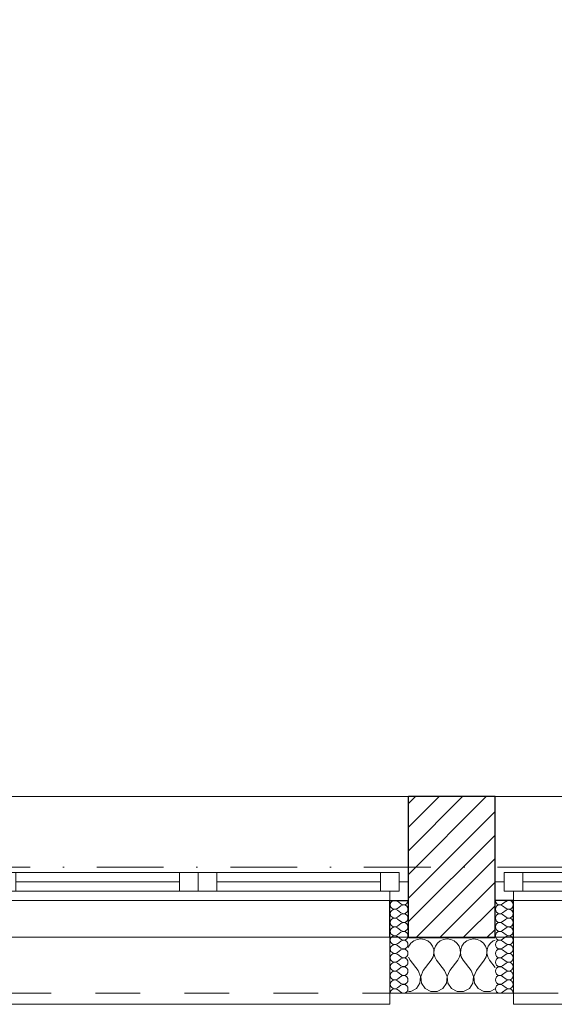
# Model space of a CAD drawing. Header units: millimetres. Extents: x 172139 to 266886, y 95607 to 138225.
# Tile 60 of 71: x 221633 to 223075, y 106825 to 109479. Entities that reach past the tile are written whole.
import ezdxf

# ---------------------------------------------------------------- set-up
doc = ezdxf.new("R2010")
doc.units = ezdxf.units.MM
doc.header["$MEASUREMENT"] = 0
doc.linetypes.add('Kropki i Kreski', pattern=[360, 180, -90, 0, -90])
doc.linetypes.add('Przerywana', pattern=[240, 120, -120])
for name, color, linetype in [('Konstrukcja - Siatki mod', 7, 'Continuous'), ('KR_INW', 7, 'Continuous'), ('NAPIS_SODON', 7, 'Continuous'), ('Okna ArchiCADa', 7, 'Continuous')]:
    doc.layers.add(name, color=color, linetype=linetype)
doc.layers.add('Konstrukcja - Siatki mod_Nr_pióra__48', color=7, linetype='Continuous', lineweight=15, true_color=0xa80f02)
doc.layers.add('KR_INW_Nr_pióra__102', color=7, linetype='Continuous', lineweight=5, true_color=0xcccccc)
for name, color, linetype, lineweight in [('KR_INW_Nr_pióra__101', 252, 'Continuous', 5), ('KR_INW_Nr_pióra__27', 7, 'Continuous', 25), ('KR_INW_Nr_pióra__47', 7, 'Continuous', 15), ('NAPIS_SODON_Nr_pióra__1', 7, 'Continuous', 13), ('Okna ArchiCADa_Nr_pióra__1', 7, 'Continuous', 13), ('Okna ArchiCADa_Nr_pióra__27', 7, 'Continuous', 25)]:
    doc.layers.add(name, color=color, linetype=linetype, lineweight=lineweight)

# ---------------------------------------------------------------- blocks, each defined once
blk = doc.blocks.new('Strop_1', base_point=(179225, 121523.3))
at = {"layer": 'NAPIS_SODON_Nr_pióra__1', "linetype": 'Continuous', "flags": 128}
blk.add_lwpolyline([(179225, 121523.3), (179225.9, 107003.8), (250898.3, 107008.3), (250897.4, 121527.8)], close=True, dxfattribs=at)
blk = doc.blocks.new('*X165')
at = {"layer": 'KR_INW_Nr_pióra__102', "linetype": 'Continuous'}
for p, q in [((222695.5, 106996.2), (222687.9, 106989.9)), ((222704.5, 107000.2), (222695.5, 106996.2)), ((222714.3, 107001.6), (222704.5, 107000.2)), ((222724, 107000.2), (222714.3, 107001.6)), ((222733.1, 106996.2), (222724, 107000.2)), ((222740.6, 106989.9), (222733.1, 106996.2)), ((222766.9, 106996.2), (222759.4, 106989.9)), ((222776, 107000.2), (222766.9, 106996.2)), ((222785.7, 107001.6), (222776, 107000.2)), ((222795.5, 107000.2), (222785.7, 107001.6)), ((222804.5, 106996.2), (222795.5, 107000.2)), ((222812.1, 106989.9), (222804.5, 106996.2)), ((222838.4, 106996.2), (222830.8, 106989.9)), ((222847.4, 107000.2), (222838.4, 106996.2)), ((222857.1, 107001.6), (222847.4, 107000.2)), ((222866.9, 107000.2), (222857.1, 107001.6)), ((222875.9, 106996.2), (222866.9, 107000.2)), ((222883.5, 106989.9), (222875.9, 106996.2)), ((222909.8, 106996.2), (222902.2, 106989.9)), ((222914.7, 106998.4), (222909.8, 106996.2)), ((222682.3, 106981.8), (222681.2, 106978.4)), ((222687.9, 106989.9), (222682.3, 106981.8)), ((222746.2, 106981.8), (222740.6, 106989.9)), ((222749.4, 106972.5), (222746.2, 106981.8)), ((222749.9, 106962.6), (222749.4, 106972.5)), ((222750.6, 106972.5), (222750.1, 106962.6)), ((222753.8, 106981.8), (222750.6, 106972.5)), ((222759.4, 106989.9), (222753.8, 106981.8)), ((222817.7, 106981.8), (222812.1, 106989.9)), ((222820.8, 106972.5), (222817.7, 106981.8)), ((222821.3, 106962.6), (222820.8, 106972.5)), ((222822.1, 106972.5), (222821.6, 106962.6)), ((222825.2, 106981.8), (222822.1, 106972.5)), ((222830.8, 106989.9), (222825.2, 106981.8)), ((222889.1, 106981.8), (222883.5, 106989.9)), ((222892.2, 106972.5), (222889.1, 106981.8)), ((222892.7, 106962.6), (222892.2, 106972.5)), ((222893.5, 106972.5), (222893, 106962.6)), ((222896.6, 106981.8), (222893.5, 106972.5)), ((222902.2, 106989.9), (222896.6, 106981.8)), ((222681.2, 106952.6), (222685.7, 106944.4)), ((222707.1, 106915.9), (222685.7, 106944.4)), ((222721.4, 106915.9), (222742.9, 106944.4)), ((222742.9, 106944.4), (222747.6, 106953.1)), ((222747.6, 106953.1), (222749.9, 106962.6)), ((222750.1, 106962.6), (222752.4, 106953.1)), ((222752.4, 106953.1), (222757.1, 106944.4)), ((222778.6, 106915.9), (222757.1, 106944.4)), ((222792.9, 106915.9), (222814.3, 106944.4)), ((222814.3, 106944.4), (222819.1, 106953.1)), ((222819.1, 106953.1), (222821.3, 106962.6)), ((222821.6, 106962.6), (222823.8, 106953.1)), ((222823.8, 106953.1), (222828.6, 106944.4)), ((222850, 106915.9), (222828.6, 106944.4)), ((222864.3, 106915.9), (222885.7, 106944.4)), ((222885.7, 106944.4), (222890.5, 106953.1)), ((222890.5, 106953.1), (222892.7, 106962.6)), ((222893, 106962.6), (222895.2, 106953.1)), ((222895.2, 106953.1), (222900, 106944.4)), ((222914.7, 106924.8), (222900, 106944.4)), ((222713.9, 106899.8), (222707.1, 106915.9)), ((222721.4, 106915.9), (222714.7, 106899.8)), ((222785.3, 106899.8), (222778.6, 106915.9)), ((222792.9, 106915.9), (222786.1, 106899.8)), ((222856.7, 106899.8), (222850, 106915.9)), ((222864.3, 106915.9), (222857.6, 106899.8)), ((222712.2, 106882.5), (222713.9, 106899.8)), ((222714.7, 106899.8), (222716.3, 106882.5)), ((222783.7, 106882.5), (222785.3, 106899.8)), ((222786.1, 106899.8), (222787.8, 106882.5)), ((222855.1, 106882.5), (222856.7, 106899.8)), ((222857.6, 106899.8), (222859.2, 106882.5)), ((222687.3, 106859.8), (222702.6, 106868)), ((222702.6, 106868), (222712.2, 106882.5)), ((222716.3, 106882.5), (222726, 106868)), ((222726, 106868), (222741.3, 106859.8)), ((222758.7, 106859.8), (222774, 106868)), ((222774, 106868), (222783.7, 106882.5)), ((222787.8, 106882.5), (222797.4, 106868)), ((222797.4, 106868), (222812.7, 106859.8)), ((222830.1, 106859.8), (222845.5, 106868)), ((222845.5, 106868), (222855.1, 106882.5)), ((222859.2, 106882.5), (222868.8, 106868)), ((222868.8, 106868), (222884.2, 106859.8)), ((222901.6, 106859.8), (222914.7, 106866.9)), ((222681.2, 106859.8), (222687.3, 106859.8)), ((222741.3, 106859.8), (222758.7, 106859.8)), ((222812.7, 106859.8), (222830.1, 106859.8)), ((222884.2, 106859.8), (222901.6, 106859.8))]:
    blk.add_line(p, q, dxfattribs=at)
blk = doc.blocks.new('*X208')
at = {"layer": 'KR_INW_Nr_pióra__102', "linetype": 'Continuous'}
for p, q in [((222660.9, 107095.6), (222651.4, 107102.8)), ((222660.9, 107090.9), (222651.4, 107083.7)), ((222660.9, 107071.8), (222651.4, 107079)), ((222660.9, 107067), (222651.4, 107059.9)), ((222660.9, 107048), (222651.4, 107055.1)), ((222660.9, 107043.2), (222651.4, 107036.1)), ((222660.9, 107024.2), (222651.4, 107031.3)), ((222660.9, 107019.4), (222651.4, 107012.3)), ((222660.9, 107000.4), (222651.4, 107007.5)), ((222660.9, 106995.6), (222651.4, 106988.5)), ((222660.9, 106976.6), (222651.4, 106983.7)), ((222660.9, 106971.8), (222651.4, 106964.7)), ((222660.9, 106952.8), (222651.4, 106959.9)), ((222660.9, 106948), (222651.4, 106940.9)), ((222660.9, 106929), (222651.4, 106936.1)), ((222660.9, 106924.2), (222651.4, 106917)), ((222660.9, 106905.1), (222651.4, 106912.3)), ((222660.9, 106900.4), (222651.4, 106893.2)), ((222660.9, 106881.3), (222651.4, 106888.5)), ((222660.9, 106876.6), (222651.4, 106869.4)), ((222660.9, 106857.5), (222651.4, 106864.7))]:
    blk.add_line(p, q, dxfattribs=at)
for centre, start, end in [((222644.3, 107093.2), 53.1301, 180), ((222668.1, 107105.1), 233.1301, 0), ((222644.3, 107093.2), 180, 306.8699), ((222644.3, 107069.4), 53.1301, 180), ((222668.1, 107081.3), 233.1301, 126.8699), ((222644.3, 107069.4), 180, 306.8699), ((222644.3, 107045.6), 53.1301, 180), ((222668.1, 107057.5), 233.1301, 126.8699), ((222644.3, 107045.6), 180, 306.8699), ((222644.3, 107021.8), 53.1301, 180), ((222644.3, 107021.8), 180, 306.8699), ((222668.1, 107033.7), 233.1301, 126.8699), ((222668.1, 107009.9), 233.1301, 126.8699), ((222644.3, 106998), 53.1301, 180), ((222644.3, 106998), 180, 306.8699), ((222668.1, 106986.1), 233.1301, 126.8699), ((222644.3, 106974.2), 53.1301, 180), ((222644.3, 106974.2), 180, 306.8699), ((222668.1, 106962.3), 233.1301, 126.8699), ((222644.3, 106950.4), 53.1301, 180), ((222644.3, 106950.4), 180, 306.8699), ((222668.1, 106938.5), 233.1301, 126.8699), ((222644.3, 106926.6), 53.1301, 180), ((222644.3, 106926.6), 180, 306.8699), ((222644.3, 106902.8), 53.1301, 180), ((222668.1, 106914.7), 233.1301, 126.8699), ((222644.3, 106902.8), 180, 306.8699), ((222644.3, 106879), 53.1301, 180), ((222668.1, 106890.9), 233.1301, 126.8699), ((222644.3, 106879), 180, 306.8699), ((222644.3, 106855.1), 53.1301, 180), ((222668.1, 106867), 233.1301, 126.8699)]:
    blk.add_arc(centre, 11.9, start, end, dxfattribs=at)
blk = doc.blocks.new('*X209')
at = {"layer": 'KR_INW_Nr_pióra__102', "linetype": 'Continuous'}
for p, q in [((222935, 107095.6), (222944.5, 107102.8)), ((222935, 107090.9), (222944.5, 107083.7)), ((222935, 107071.8), (222944.5, 107079)), ((222935, 107067), (222944.5, 107059.9)), ((222935, 107048), (222944.5, 107055.1)), ((222935, 107043.2), (222944.5, 107036.1)), ((222935, 107024.2), (222944.5, 107031.3)), ((222935, 107019.4), (222944.5, 107012.3)), ((222935, 107000.4), (222944.5, 107007.5)), ((222935, 106995.6), (222944.5, 106988.5)), ((222935, 106976.6), (222944.5, 106983.7)), ((222935, 106971.8), (222944.5, 106964.7)), ((222935, 106952.8), (222944.5, 106959.9)), ((222935, 106948), (222944.5, 106940.9)), ((222935, 106929), (222944.5, 106936.1)), ((222935, 106924.2), (222944.5, 106917)), ((222935, 106905.1), (222944.5, 106912.3)), ((222935, 106900.4), (222944.5, 106893.2)), ((222935, 106881.3), (222944.5, 106888.5)), ((222935, 106876.6), (222944.5, 106869.4)), ((222935, 106857.5), (222944.5, 106864.7))]:
    blk.add_line(p, q, dxfattribs=at)
for centre, start, end in [((222927.8, 107105.1), 180, 306.8699), ((222951.6, 107093.2), 0, 126.8699), ((222927.8, 107081.3), 53.1301, 306.8699), ((222951.6, 107093.2), 233.1301, 0), ((222951.6, 107069.4), 0, 126.8699), ((222927.8, 107057.5), 53.1301, 306.8699), ((222951.6, 107069.4), 233.1301, 0), ((222951.6, 107045.6), 0, 126.8699), ((222927.8, 107033.7), 53.1301, 306.8699), ((222927.8, 107009.9), 53.1301, 306.8699), ((222951.6, 107045.6), 233.1301, 0), ((222951.6, 107021.8), 0, 126.8699), ((222951.6, 107021.8), 233.1301, 0), ((222927.8, 106986.1), 53.1301, 306.8699), ((222951.6, 106998), 0, 126.8699), ((222951.6, 106998), 233.1301, 0), ((222927.8, 106962.3), 53.1301, 306.8699), ((222951.6, 106974.2), 0, 126.8699), ((222951.6, 106974.2), 233.1301, 0), ((222927.8, 106938.5), 53.1301, 306.8699), ((222951.6, 106950.4), 0, 126.8699), ((222951.6, 106950.4), 233.1301, 0), ((222927.8, 106914.7), 53.1301, 306.8699), ((222951.6, 106926.6), 0, 126.8699), ((222951.6, 106926.6), 233.1301, 0), ((222951.6, 106902.8), 0, 126.8699), ((222927.8, 106890.9), 53.1301, 306.8699), ((222951.6, 106902.8), 233.1301, 0), ((222951.6, 106879), 0, 126.8699), ((222927.8, 106867), 53.1301, 306.8699), ((222951.6, 106879), 233.1301, 0), ((222951.6, 106855.1), 0, 126.8699)]:
    blk.add_arc(centre, 11.9, start, end, dxfattribs=at)
blk = doc.blocks.new('Okno dwuskrzydłowe 19_5')
at = {"layer": 'Okna ArchiCADa_Nr_pióra__1', "linetype": 'Continuous'}
for p, q in [((-566.8, 230), (566.8, 230)), ((-566.8, 0), (-541.8, 0)), ((-541.8, 25), (-491.8, 25)), ((-541.8, -25), (-541.8, 25)), ((-541.8, 0), (-541.8, -25)), ((-491.8, 25), (-50, 25)), ((-491.8, 25), (-491.8, -25)), ((-491.8, 25), (-50, 25)), ((-491.8, 0), (-50, 0)), ((-50, -25), (-50, 25)), ((-50, 25), (0, 25)), ((0, 25), (0, -25)), ((0, 25), (50, 25)), ((0, -25), (0, 25)), ((50, 25), (491.8, 25)), ((50, 25), (50, -25)), ((50, 25), (491.8, 25)), ((50, 0), (491.8, 0)), ((491.8, -25), (491.8, 25)), ((491.8, 25), (541.8, 25)), ((541.8, 25), (541.8, -25)), ((541.8, -25), (541.8, 0)), ((541.8, 0), (566.8, 0)), ((-541.8, -25), (-516.8, -25)), ((-491.8, -25), (-541.8, -25)), ((-516.8, -25), (-516.8, -50)), ((-50, -25), (-491.8, -25)), ((0, -25), (-50, -25)), ((50, -25), (0, -25)), ((491.8, -25), (50, -25)), ((541.8, -25), (491.8, -25)), ((516.8, -50), (516.8, -25)), ((516.8, -25), (541.8, -25)), ((-516.8, -50), (-566.8, -50)), ((0, -50), (-516.8, -50)), ((516.8, -50), (0, -50)), ((566.8, -50), (516.8, -50)), ((-516.8, -300), (-516.8, -330)), ((516.8, -330), (516.8, -300)), ((-516.8, -330), (516.8, -330))]:
    blk.add_line(p, q, dxfattribs=at)
at = {"layer": 'Okna ArchiCADa_Nr_pióra__1', "linetype": 'Przerywana'}
blk.add_line((-516.8, -300), (516.8, -300), dxfattribs=at)
at = {"layer": 'Okna ArchiCADa_Nr_pióra__27', "linetype": 'Continuous'}
for p, q in [((-566.8, -50), (-566.8, 0)), ((566.8, -50), (566.8, 0)), ((-516.8, -50), (-566.8, -50)), ((516.8, -50), (566.8, -50))]:
    blk.add_line(p, q, dxfattribs=at)
blk = doc.blocks.new('Ściana_3', base_point=(179075.1, 106855.1))
at = {"layer": 'KR_INW_Nr_pióra__101', "linetype": 'Continuous'}
h = blk.add_hatch(dxfattribs=at)
h.set_pattern_fill('Cegła_licówka', color=256, style=0, pattern_type=2)
h.set_pattern_definition([(45, (0, 0), (-31.819804, 31.819804), [])])
h.paths.add_polyline_path([(222681.2, 107155.1), (222681.2, 107105.1), (222681.2, 107005.1), (222914.7, 107005.1), (222914.7, 107105.1), (222914.7, 107155.1), (222914.7, 107385.1), (222681.2, 107385.1)])
at = {"layer": 'KR_INW_Nr_pióra__27', "linetype": 'Continuous'}
for p, q in [((222681.2, 107155.1), (222681.2, 107385.1)), ((222914.7, 107155.1), (222914.7, 107385.1)), ((222681.2, 107105.1), (222681.2, 107155.1)), ((222914.7, 107105.1), (222914.7, 107155.1)), ((222631.2, 107005.1), (222631.2, 107105.1)), ((222631.2, 107105.1), (222681.2, 107105.1)), ((222681.2, 107005.1), (222681.2, 107105.1)), ((222914.7, 107005.1), (222914.7, 107105.1)), ((222964.7, 107105.1), (222914.7, 107105.1)), ((222964.7, 107005.1), (222964.7, 107105.1)), ((222681.2, 107005.1), (222914.7, 107005.1))]:
    blk.add_line(p, q, dxfattribs=at)
at = {"layer": 'KR_INW_Nr_pióra__27', "linetype": 'Continuous', "flags": 128}
blk.add_lwpolyline([(222914.7, 107385.1), (222681.2, 107385.1)], dxfattribs=at)
at = {"layer": 'KR_INW_Nr_pióra__47', "linetype": 'Continuous'}
for p, q in [((222681.2, 107105.1), (222631.2, 107105.1)), ((222631.2, 107105.1), (222631.2, 106855.1)), ((222914.7, 107105.1), (222964.7, 107105.1)), ((222964.7, 107105.1), (222964.7, 106855.1)), ((222631.2, 106855.1), (222631.2, 107005.1)), ((222964.7, 106855.1), (222964.7, 107005.1)), ((222681.2, 106855.1), (222631.2, 106855.1)), ((222914.7, 106855.1), (222964.7, 106855.1))]:
    blk.add_line(p, q, dxfattribs=at)
at = {"layer": 'KR_INW_Nr_pióra__47', "linetype": 'Continuous', "flags": 128}
blk.add_lwpolyline([(222681.2, 106855.1), (222914.7, 106855.1)], dxfattribs=at)
at = {"layer": 'KR_INW'}
for name in ['*X208', '*X209', '*X165']:
    blk.add_blockref(name, (0, 0), dxfattribs=at)
at = {"layer": 'Okna ArchiCADa', "color": 21, "linetype": 'Continuous', "lineweight": 13, "true_color": 0xff9955, "zscale": 1000}
for p in [(222114.4, 107155.1), (223481.5, 107155.1)]:
    blk.add_blockref('Okno dwuskrzydłowe 19_5', p, dxfattribs=at)
blk = doc.blocks.new('Standardowy znacznik siatki_10')
at = {"layer": 'Konstrukcja - Siatki mod_Nr_pióra__48', "linetype": 'Kropki i Kreski'}
blk.add_line((1000, 0), (72912, 0), dxfattribs=at)

msp = doc.modelspace()

# ---------------------------------------------------------------- block references
at = {"layer": 'Konstrukcja - Siatki mod', "color": 8, "linetype": 'Continuous', "lineweight": 13, "zscale": 1000}
msp.add_blockref('Standardowy znacznik siatki_10', (177989.3, 107195.1), dxfattribs=at)
at = {"layer": 'KR_INW'}
msp.add_blockref('Ściana_3', (179075.1, 106855.1), dxfattribs=at)
at = {"layer": 'NAPIS_SODON', "linetype": 'Continuous'}
msp.add_blockref('Strop_1', (179225, 121523.3), dxfattribs=at)

doc.saveas('drawing.dxf')
